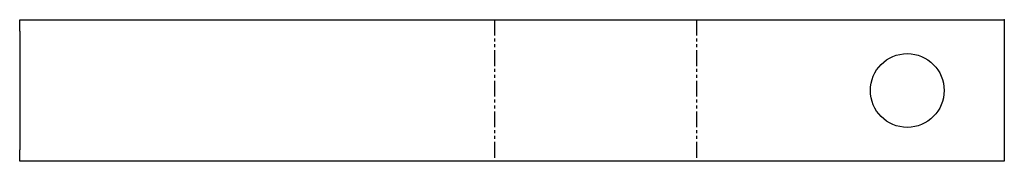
# Model space of a CAD drawing. Header units: millimetres. Extents: x 0 to 508, y 0 to 73.
import ezdxf

# ---------------------------------------------------------------- set-up
doc = ezdxf.new("R2010")
doc.units = ezdxf.units.MM
doc.header["$PDSIZE"] = -1
doc.linetypes.add('SLD-İki-Kısa-Kesik-Çizgili-Uzun-Kesik-Çizgi', pattern=[15.748, 8.128, -1.524, 1.524, -1.524, 1.524, -1.524])
doc.linetypes.add('SLD-Sürekli', pattern=[0])

msp = doc.modelspace()

# ---------------------------------------------------------------- linework, layer by layer
at = {"color": 7, "linetype": 'SLD-Sürekli', "lineweight": 25}
for p, q in [((0.4, 67.4), (0.4, 73.4)), ((0.4, 73.4), (230.68, 73.4)), ((230.68, 73.4), (259.16, 73.4)), ((259.16, 73.4), (337.61, 73.4)), ((337.61, 73.4), (360.4, 73.4)), ((360.4, 73.4), (507.57, 73.4)), ((507.57, 73.4), (507.57, 67.4)), ((0.4, 67.4), (0.4, 6.4)), ((507.57, 67.4), (507.57, 6.4)), ((0.4, 0.4), (0.4, 6.4)), ((507.57, 6.4), (507.57, 0.4)), ((230.68, 0.4), (0.4, 0.4)), ((259.16, 0.4), (230.68, 0.4)), ((337.61, 0.4), (259.16, 0.4)), ((360.4, 0.4), (337.61, 0.4)), ((507.57, 0.4), (360.4, 0.4))]:
    msp.add_line(p, q, dxfattribs=at)
at = {"color": 7, "linetype": 'SLD-İki-Kısa-Kesik-Çizgili-Uzun-Kesik-Çizgi'}
for p, q in [((244.92, 73.4), (244.92, 0.4)), ((349.01, 73.4), (349.01, 0.4))]:
    msp.add_line(p, q, dxfattribs=at)
at = {"color": 7, "linetype": 'SLD-Sürekli', "lineweight": 25}
msp.add_circle((457.57, 36.9), 19, dxfattribs=at)
at = {"color": 7, "linetype": 'SLD-Sürekli'}
msp.add_point((507.57, 73.4), dxfattribs=at)

doc.saveas('drawing.dxf')
